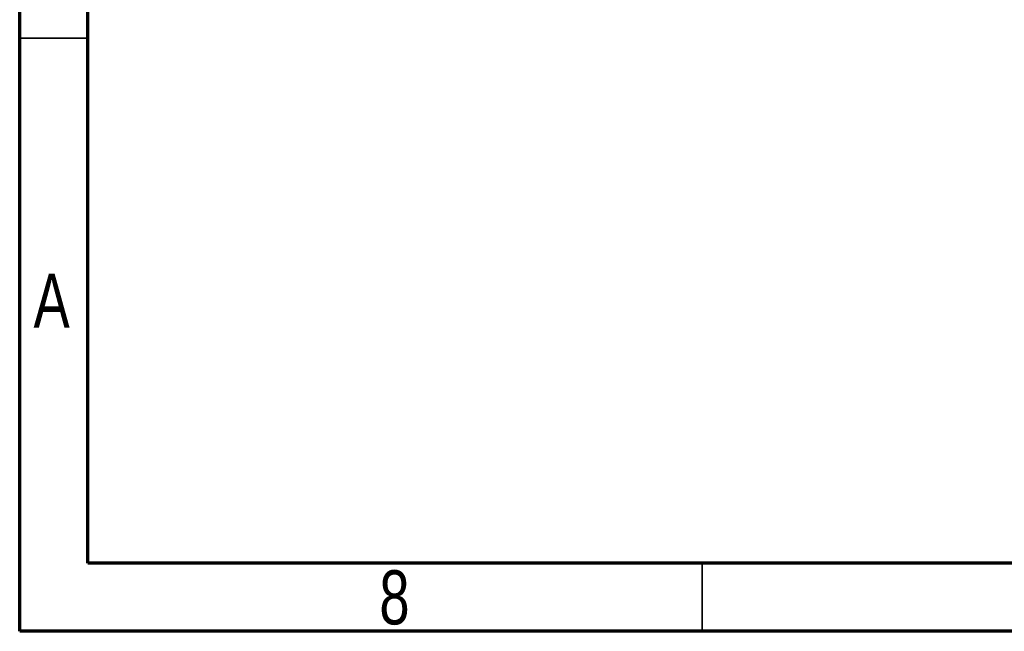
# Model space of a CAD drawing. Header units: millimetres. Extents: x 15 to 415, y 5 to 292.
# Tile 1 of 58: x 15 to 87, y 5 to 50. Entities that reach past the tile are written whole.
import ezdxf

# ---------------------------------------------------------------- set-up
doc = ezdxf.new("R2010")
doc.units = ezdxf.units.MM
doc.styles.add('SLDTEXTSTYLE0', font='TXT', dxfattribs={"width": 0.75})

msp = doc.modelspace()

# ---------------------------------------------------------------- linework, layer by layer
at = {"color": 7, "linetype": 'Continuous', "lineweight": 70}
for p, q in [((15, 5), (15, 292)), ((20, 10), (20, 287)), ((410, 10), (20, 10)), ((415, 5), (15, 5))]:
    msp.add_line(p, q, dxfattribs=at)
at = {"color": 7, "linetype": 'Continuous', "lineweight": 35}
for p, q in [((20, 48.5), (15, 48.5)), ((65, 10), (65, 5))]:
    msp.add_line(p, q, dxfattribs=at)

# ---------------------------------------------------------------- texts
at = {"color": 7, "linetype": 'Continuous', "lineweight": 0, "char_height": 3.96875, "attachment_point": 2, "style": 'SLDTEXTSTYLE0'}
for s, insert in [('A', (17.339688, 31.225836)), ('8', (42.460037, 9.475836))]:
    msp.add_mtext(s, dxfattribs=dict(at, insert=insert))

doc.saveas('drawing.dxf')
